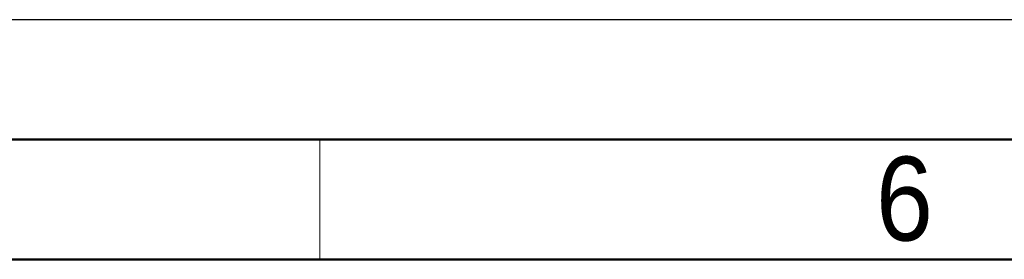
# Model space of a CAD drawing. Header units: millimetres. Extents: x 0 to 420, y 0 to 297.
# Tile 31 of 87: x 105 to 146, y 287 to 297. Entities that reach past the tile are written whole.
import ezdxf

# ---------------------------------------------------------------- set-up
doc = ezdxf.new("R2010")
doc.units = ezdxf.units.MM
doc.linetypes.add('SLD-Solido', pattern=[0])
doc.layers.add('BLOCCO', color=7, linetype='SLD-Solido')
doc.styles.add('SLDTEXTSTYLE12', font='GOTHIC.TTF', dxfattribs={"width": 0.913})

msp = doc.modelspace()

# ---------------------------------------------------------------- linework, layer by layer
at = {"layer": 'BLOCCO'}
msp.add_line((0, 297), (420, 297), dxfattribs=at)
at = {"layer": 'BLOCCO', "linetype": 'SLD-Solido', "lineweight": 50}
for p, q in [((15, 292), (415, 292)), ((20, 287), (410, 287))]:
    msp.add_line(p, q, dxfattribs=at)
at = {"layer": 'BLOCCO', "linetype": 'SLD-Solido', "lineweight": 18}
msp.add_line((117.5, 287), (117.5, 292), dxfattribs=at)

# ---------------------------------------------------------------- texts
at = {"layer": 'BLOCCO', "insert": (141.8398, 291.285), "char_height": 3.5, "attachment_point": 2, "style": 'SLDTEXTSTYLE12'}
msp.add_mtext('6', dxfattribs=at)

doc.saveas('drawing.dxf')
